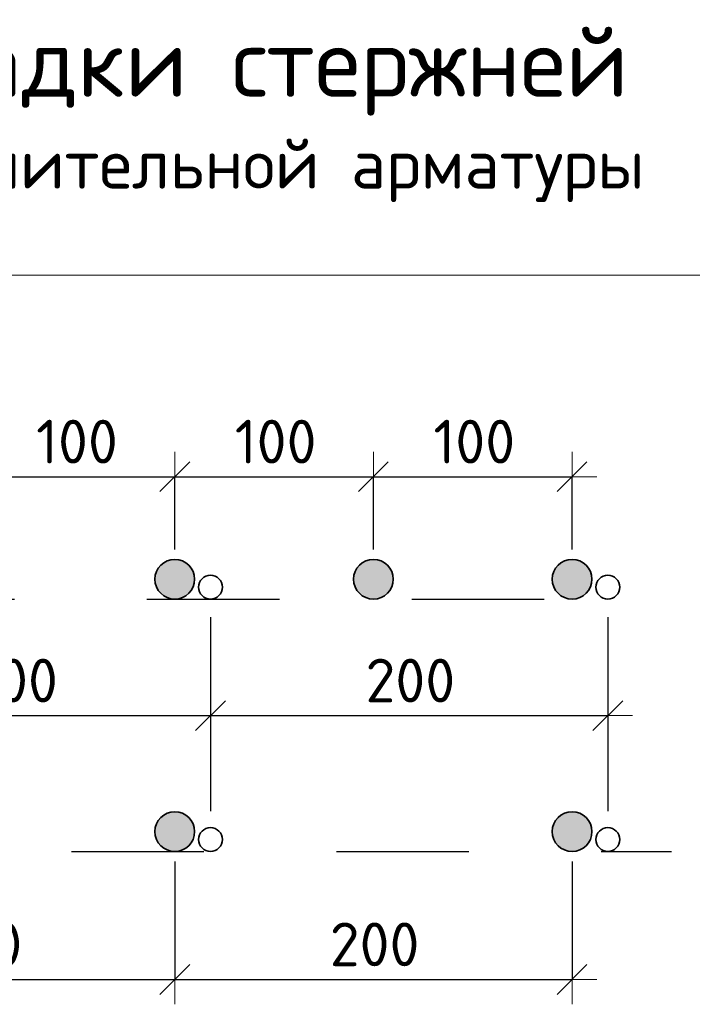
# Model space of a CAD drawing. Header units: metres. Extents: x -38 to 97, y -15 to 21.
# Tile 125 of 132: x 76.625 to 77.133, y 7.921 to 8.665. Entities that reach past the tile are written whole.
import ezdxf

# ---------------------------------------------------------------- set-up
doc = ezdxf.new("R2010")
doc.units = ezdxf.units.M
doc.header["$PDMODE"] = 65
doc.linetypes.add('______2', pattern=[0.0405, 0.03, -0.0105])
doc.layers.add('XR$3$_3898', color=7, linetype='Continuous')
doc.layers.add('XR$5$_3898', color=7, linetype='Continuous')
doc.layers.add('XR$3$Размерная линия_ общее', color=7, linetype='Continuous', lineweight=13)
doc.layers.add('XR$5$Размерная линия_ общее', color=7, linetype='Continuous', lineweight=13)
doc.styles.add('ISOCPEUR', font='txt')
doc.dimstyles.new('DIMSTYLE_8', dxfattribs={"dimtxt": 0.033, "dimasz": 0.0375, "dimexe": 0, "dimexo": 0, "dimgap": 0.0165, "dimtad": 2, "dimdec": 0, "dimlfac": 1000, "dimrnd": 1, "dimzin": 12, "dimdsep": 46, "dimtxsty": 'ISOCPEUR', "dimblk1": 'ALL_ML_STRICH', "dimblk2": 'ALL_ML_STRICH', "dimsah": 1, "dimcen": 0, "dimclrd": 7, "dimclre": 256, "dimclrt": 7, "dimadec": 0, "dimazin": 0, "dimtfac": 1, "dimtdec": 0, "dimtix": 1, "dimtmove": 2, "dimatfit": 3, "dimfxl": 0, "dimtzin": 0, "dimlwd": 0, "dimlwe": -3, "dimarcsym": 0})

# ---------------------------------------------------------------- blocks, each defined once
blk = doc.blocks.new('ALL_ML_STRICH')
at = {"color": 0, "linetype": 'ByBlock', "lineweight": -2}
for p, q in [((0, -0.5), (0, 0.5)), ((-0.3, -0.3), (0.3, 0.3)), ((-1, 0), (0.5, 0))]:
    blk.add_line(p, q, dxfattribs=at)
blk = doc.blocks.new('*D59')
at = {"layer": 'DEFPOINTS', "color": 7, "linetype": 'Continuous', "lineweight": 13, "transparency": 33554687}
for p in [(76.59196, 8.31961), (76.59196, 8.24218), (76.74196, 8.24218)]:
    blk.add_point(p, dxfattribs=at)
at = {"layer": 'XR$3$Размерная линия_ общее', "color": 253, "linetype": 'Continuous', "lineweight": -2, "true_color": 0xa0a0a0, "transparency": 33554687}
for p, q in [((76.59196, 8.26468), (76.59196, 8.31961)), ((76.74196, 8.26468), (76.74196, 8.31961))]:
    blk.add_line(p, q, dxfattribs=at)
at = {"layer": 'XR$3$Размерная линия_ общее', "color": 7, "linetype": 'Continuous', "lineweight": -2, "transparency": 33554687}
blk.add_line((76.59196, 8.31961), (76.74196, 8.31961), dxfattribs=at)
at = {"layer": 'XR$3$Размерная линия_ общее', "color": 7, "linetype": 'Continuous', "lineweight": 13, "transparency": 33554687, "xscale": 0.0375, "yscale": 0.0375, "zscale": 0.0375, "rotation": 180}
blk.add_blockref('ALL_ML_STRICH', (76.59196, 8.31961), dxfattribs=at)
at = {"layer": 'XR$3$Размерная линия_ общее', "color": 7, "linetype": 'Continuous', "lineweight": 13, "transparency": 33554687, "xscale": 0.0375, "yscale": 0.0375, "zscale": 0.0375}
blk.add_blockref('ALL_ML_STRICH', (76.74196, 8.31961), dxfattribs=at)
at = {"layer": 'XR$3$Размерная линия_ общее', "color": 7, "linetype": 'Continuous', "lineweight": 13, "transparency": 33554687, "insert": (76.63726, 8.36261), "char_height": 0.033, "width": 0.00165, "attachment_point": 1, "line_spacing_factor": 0.60241, "style": 'ISOCPEUR'}
blk.add_mtext('100', dxfattribs=at)
blk = doc.blocks.new('*D60')
at = {"layer": 'DEFPOINTS', "color": 7, "linetype": 'Continuous', "lineweight": 13, "transparency": 33554687}
for p in [(76.74196, 8.31961), (76.74196, 8.24218), (76.89196, 8.24218)]:
    blk.add_point(p, dxfattribs=at)
at = {"layer": 'XR$3$Размерная линия_ общее', "color": 253, "linetype": 'Continuous', "lineweight": -2, "true_color": 0xa0a0a0, "transparency": 33554687}
for p, q in [((76.74196, 8.26468), (76.74196, 8.31961)), ((76.89196, 8.26468), (76.89196, 8.31961))]:
    blk.add_line(p, q, dxfattribs=at)
at = {"layer": 'XR$3$Размерная линия_ общее', "color": 7, "linetype": 'Continuous', "lineweight": -2, "transparency": 33554687}
blk.add_line((76.74196, 8.31961), (76.89196, 8.31961), dxfattribs=at)
at = {"layer": 'XR$3$Размерная линия_ общее', "color": 7, "linetype": 'Continuous', "lineweight": 13, "transparency": 33554687, "xscale": 0.0375, "yscale": 0.0375, "zscale": 0.0375, "rotation": 180}
blk.add_blockref('ALL_ML_STRICH', (76.74196, 8.31961), dxfattribs=at)
at = {"layer": 'XR$3$Размерная линия_ общее', "color": 7, "linetype": 'Continuous', "lineweight": 13, "transparency": 33554687, "xscale": 0.0375, "yscale": 0.0375, "zscale": 0.0375}
blk.add_blockref('ALL_ML_STRICH', (76.89196, 8.31961), dxfattribs=at)
at = {"layer": 'XR$3$Размерная линия_ общее', "color": 7, "linetype": 'Continuous', "lineweight": 13, "transparency": 33554687, "insert": (76.78726, 8.36261), "char_height": 0.033, "width": 0.00165, "attachment_point": 1, "line_spacing_factor": 0.60241, "style": 'ISOCPEUR'}
blk.add_mtext('100', dxfattribs=at)
blk = doc.blocks.new('*D61')
at = {"layer": 'DEFPOINTS', "color": 7, "linetype": 'Continuous', "lineweight": 13, "transparency": 33554687}
for p in [(76.89196, 8.31961), (76.89196, 8.24218), (77.04196, 8.24218)]:
    blk.add_point(p, dxfattribs=at)
at = {"layer": 'XR$3$Размерная линия_ общее', "color": 253, "linetype": 'Continuous', "lineweight": -2, "true_color": 0xa0a0a0, "transparency": 33554687}
for p, q in [((76.89196, 8.26468), (76.89196, 8.31961)), ((77.04196, 8.26468), (77.04196, 8.31961))]:
    blk.add_line(p, q, dxfattribs=at)
at = {"layer": 'XR$3$Размерная линия_ общее', "color": 7, "linetype": 'Continuous', "lineweight": -2, "transparency": 33554687}
blk.add_line((76.89196, 8.31961), (77.04196, 8.31961), dxfattribs=at)
at = {"layer": 'XR$3$Размерная линия_ общее', "color": 7, "linetype": 'Continuous', "lineweight": 13, "transparency": 33554687, "xscale": 0.0375, "yscale": 0.0375, "zscale": 0.0375, "rotation": 180}
blk.add_blockref('ALL_ML_STRICH', (76.89196, 8.31961), dxfattribs=at)
at = {"layer": 'XR$3$Размерная линия_ общее', "color": 7, "linetype": 'Continuous', "lineweight": 13, "transparency": 33554687, "xscale": 0.0375, "yscale": 0.0375, "zscale": 0.0375}
blk.add_blockref('ALL_ML_STRICH', (77.04196, 8.31961), dxfattribs=at)
at = {"layer": 'XR$3$Размерная линия_ общее', "color": 7, "linetype": 'Continuous', "lineweight": 13, "transparency": 33554687, "insert": (76.93726, 8.36261), "char_height": 0.033, "width": 0.00165, "attachment_point": 1, "line_spacing_factor": 0.60241, "style": 'ISOCPEUR'}
blk.add_mtext('100', dxfattribs=at)
blk = doc.blocks.new('*D63')
at = {"layer": 'DEFPOINTS', "color": 7, "linetype": 'Continuous', "lineweight": 13, "transparency": 33554687}
for p in [(76.46896, 8.23618), (76.76896, 8.23618), (76.46896, 8.13924)]:
    blk.add_point(p, dxfattribs=at)
at = {"layer": 'XR$3$Размерная линия_ общее', "color": 253, "linetype": 'Continuous', "lineweight": -2, "true_color": 0xa0a0a0, "transparency": 33554687}
for p, q in [((76.46896, 8.21368), (76.46896, 8.13924)), ((76.76896, 8.21368), (76.76896, 8.13924))]:
    blk.add_line(p, q, dxfattribs=at)
at = {"layer": 'XR$3$Размерная линия_ общее', "color": 7, "linetype": 'Continuous', "lineweight": -2, "transparency": 33554687}
blk.add_line((76.46896, 8.13924), (76.76896, 8.13924), dxfattribs=at)
at = {"layer": 'XR$3$Размерная линия_ общее', "color": 7, "linetype": 'Continuous', "lineweight": 13, "transparency": 33554687, "xscale": 0.0375, "yscale": 0.0375, "zscale": 0.0375, "rotation": 180}
blk.add_blockref('ALL_ML_STRICH', (76.46896, 8.13924), dxfattribs=at)
at = {"layer": 'XR$3$Размерная линия_ общее', "color": 7, "linetype": 'Continuous', "lineweight": 13, "transparency": 33554687, "xscale": 0.0375, "yscale": 0.0375, "zscale": 0.0375}
blk.add_blockref('ALL_ML_STRICH', (76.76896, 8.13924), dxfattribs=at)
at = {"layer": 'XR$3$Размерная линия_ общее', "color": 7, "linetype": 'Continuous', "lineweight": 13, "transparency": 33554687, "insert": (76.58596, 8.18224), "char_height": 0.033, "width": 0.00165, "attachment_point": 1, "line_spacing_factor": 0.60241, "style": 'ISOCPEUR'}
blk.add_mtext('200', dxfattribs=at)
blk = doc.blocks.new('*D64')
at = {"layer": 'DEFPOINTS', "color": 7, "linetype": 'Continuous', "lineweight": 13, "transparency": 33554687}
for p in [(76.76896, 8.23618), (77.06896, 8.23618), (76.76896, 8.13924)]:
    blk.add_point(p, dxfattribs=at)
at = {"layer": 'XR$3$Размерная линия_ общее', "color": 253, "linetype": 'Continuous', "lineweight": -2, "true_color": 0xa0a0a0, "transparency": 33554687}
for p, q in [((76.76896, 8.21368), (76.76896, 8.13924)), ((77.06896, 8.21368), (77.06896, 8.13924))]:
    blk.add_line(p, q, dxfattribs=at)
at = {"layer": 'XR$3$Размерная линия_ общее', "color": 7, "linetype": 'Continuous', "lineweight": -2, "transparency": 33554687}
blk.add_line((76.76896, 8.13924), (77.06896, 8.13924), dxfattribs=at)
at = {"layer": 'XR$3$Размерная линия_ общее', "color": 7, "linetype": 'Continuous', "lineweight": 13, "transparency": 33554687, "xscale": 0.0375, "yscale": 0.0375, "zscale": 0.0375, "rotation": 180}
blk.add_blockref('ALL_ML_STRICH', (76.76896, 8.13924), dxfattribs=at)
at = {"layer": 'XR$3$Размерная линия_ общее', "color": 7, "linetype": 'Continuous', "lineweight": 13, "transparency": 33554687, "xscale": 0.0375, "yscale": 0.0375, "zscale": 0.0375}
blk.add_blockref('ALL_ML_STRICH', (77.06896, 8.13924), dxfattribs=at)
at = {"layer": 'XR$3$Размерная линия_ общее', "color": 7, "linetype": 'Continuous', "lineweight": 13, "transparency": 33554687, "insert": (76.88596, 8.18224), "char_height": 0.033, "width": 0.00165, "attachment_point": 1, "line_spacing_factor": 0.60241, "style": 'ISOCPEUR'}
blk.add_mtext('200', dxfattribs=at)
blk = doc.blocks.new('*D66')
at = {"layer": 'DEFPOINTS', "color": 7, "linetype": 'Continuous', "lineweight": 13, "transparency": 33554687}
for p in [(76.44196, 8.05168), (76.74196, 8.05168), (76.44196, 7.94007)]:
    blk.add_point(p, dxfattribs=at)
at = {"layer": 'XR$3$Размерная линия_ общее', "color": 253, "linetype": 'Continuous', "lineweight": -2, "true_color": 0xa0a0a0, "transparency": 33554687}
for p, q in [((76.44196, 8.02918), (76.44196, 7.94007)), ((76.74196, 8.02918), (76.74196, 7.94007))]:
    blk.add_line(p, q, dxfattribs=at)
at = {"layer": 'XR$3$Размерная линия_ общее', "color": 7, "linetype": 'Continuous', "lineweight": -2, "transparency": 33554687}
blk.add_line((76.44196, 7.94007), (76.74196, 7.94007), dxfattribs=at)
at = {"layer": 'XR$3$Размерная линия_ общее', "color": 7, "linetype": 'Continuous', "lineweight": 13, "transparency": 33554687, "xscale": 0.0375, "yscale": 0.0375, "zscale": 0.0375, "rotation": 180}
blk.add_blockref('ALL_ML_STRICH', (76.44196, 7.94007), dxfattribs=at)
at = {"layer": 'XR$3$Размерная линия_ общее', "color": 7, "linetype": 'Continuous', "lineweight": 13, "transparency": 33554687, "xscale": 0.0375, "yscale": 0.0375, "zscale": 0.0375}
blk.add_blockref('ALL_ML_STRICH', (76.74196, 7.94007), dxfattribs=at)
at = {"layer": 'XR$3$Размерная линия_ общее', "color": 7, "linetype": 'Continuous', "lineweight": 13, "transparency": 33554687, "insert": (76.55896, 7.98307), "char_height": 0.033, "width": 0.00165, "attachment_point": 1, "line_spacing_factor": 0.60241, "style": 'ISOCPEUR'}
blk.add_mtext('200', dxfattribs=at)
blk = doc.blocks.new('*D67')
at = {"layer": 'DEFPOINTS', "color": 7, "linetype": 'Continuous', "lineweight": 13, "transparency": 33554687}
for p in [(76.74196, 8.05168), (77.04196, 8.05168), (76.74196, 7.94007)]:
    blk.add_point(p, dxfattribs=at)
at = {"layer": 'XR$3$Размерная линия_ общее', "color": 253, "linetype": 'Continuous', "lineweight": -2, "true_color": 0xa0a0a0, "transparency": 33554687}
for p, q in [((76.74196, 8.02918), (76.74196, 7.94007)), ((77.04196, 8.02918), (77.04196, 7.94007))]:
    blk.add_line(p, q, dxfattribs=at)
at = {"layer": 'XR$3$Размерная линия_ общее', "color": 7, "linetype": 'Continuous', "lineweight": -2, "transparency": 33554687}
blk.add_line((76.74196, 7.94007), (77.04196, 7.94007), dxfattribs=at)
at = {"layer": 'XR$3$Размерная линия_ общее', "color": 7, "linetype": 'Continuous', "lineweight": 13, "transparency": 33554687, "xscale": 0.0375, "yscale": 0.0375, "zscale": 0.0375, "rotation": 180}
blk.add_blockref('ALL_ML_STRICH', (76.74196, 7.94007), dxfattribs=at)
at = {"layer": 'XR$3$Размерная линия_ общее', "color": 7, "linetype": 'Continuous', "lineweight": 13, "transparency": 33554687, "xscale": 0.0375, "yscale": 0.0375, "zscale": 0.0375}
blk.add_blockref('ALL_ML_STRICH', (77.04196, 7.94007), dxfattribs=at)
at = {"layer": 'XR$3$Размерная линия_ общее', "color": 7, "linetype": 'Continuous', "lineweight": 13, "transparency": 33554687, "insert": (76.85896, 7.98307), "char_height": 0.033, "width": 0.00165, "attachment_point": 1, "line_spacing_factor": 0.60241, "style": 'ISOCPEUR'}
blk.add_mtext('200', dxfattribs=at)
blk = doc.blocks.new('*D709')
at = {"layer": 'DEFPOINTS', "color": 7, "linetype": 'Continuous', "lineweight": 13, "transparency": 33554687}
for p in [(76.59196, 8.31961), (76.59196, 8.24218), (76.74196, 8.24218)]:
    blk.add_point(p, dxfattribs=at)
at = {"layer": 'XR$5$Размерная линия_ общее', "color": 253, "linetype": 'Continuous', "lineweight": -2, "true_color": 0xa0a0a0, "transparency": 33554687}
for p, q in [((76.59196, 8.26468), (76.59196, 8.31961)), ((76.74196, 8.26468), (76.74196, 8.31961))]:
    blk.add_line(p, q, dxfattribs=at)
at = {"layer": 'XR$5$Размерная линия_ общее', "color": 7, "linetype": 'Continuous', "lineweight": -2, "transparency": 33554687}
blk.add_line((76.59196, 8.31961), (76.74196, 8.31961), dxfattribs=at)
at = {"layer": 'XR$5$Размерная линия_ общее', "color": 7, "linetype": 'Continuous', "lineweight": 13, "transparency": 33554687, "xscale": 0.0375, "yscale": 0.0375, "zscale": 0.0375, "rotation": 180}
blk.add_blockref('ALL_ML_STRICH', (76.59196, 8.31961), dxfattribs=at)
at = {"layer": 'XR$5$Размерная линия_ общее', "color": 7, "linetype": 'Continuous', "lineweight": 13, "transparency": 33554687, "xscale": 0.0375, "yscale": 0.0375, "zscale": 0.0375}
blk.add_blockref('ALL_ML_STRICH', (76.74196, 8.31961), dxfattribs=at)
at = {"layer": 'XR$5$Размерная линия_ общее', "color": 7, "linetype": 'Continuous', "lineweight": 13, "transparency": 33554687, "insert": (76.63726, 8.36261), "char_height": 0.033, "width": 0.00165, "attachment_point": 1, "line_spacing_factor": 0.60241, "style": 'ISOCPEUR'}
blk.add_mtext('100', dxfattribs=at)
blk = doc.blocks.new('*D710')
at = {"layer": 'DEFPOINTS', "color": 7, "linetype": 'Continuous', "lineweight": 13, "transparency": 33554687}
for p in [(76.74196, 8.31961), (76.74196, 8.24218), (76.89196, 8.24218)]:
    blk.add_point(p, dxfattribs=at)
at = {"layer": 'XR$5$Размерная линия_ общее', "color": 253, "linetype": 'Continuous', "lineweight": -2, "true_color": 0xa0a0a0, "transparency": 33554687}
for p, q in [((76.74196, 8.26468), (76.74196, 8.31961)), ((76.89196, 8.26468), (76.89196, 8.31961))]:
    blk.add_line(p, q, dxfattribs=at)
at = {"layer": 'XR$5$Размерная линия_ общее', "color": 7, "linetype": 'Continuous', "lineweight": -2, "transparency": 33554687}
blk.add_line((76.74196, 8.31961), (76.89196, 8.31961), dxfattribs=at)
at = {"layer": 'XR$5$Размерная линия_ общее', "color": 7, "linetype": 'Continuous', "lineweight": 13, "transparency": 33554687, "xscale": 0.0375, "yscale": 0.0375, "zscale": 0.0375, "rotation": 180}
blk.add_blockref('ALL_ML_STRICH', (76.74196, 8.31961), dxfattribs=at)
at = {"layer": 'XR$5$Размерная линия_ общее', "color": 7, "linetype": 'Continuous', "lineweight": 13, "transparency": 33554687, "xscale": 0.0375, "yscale": 0.0375, "zscale": 0.0375}
blk.add_blockref('ALL_ML_STRICH', (76.89196, 8.31961), dxfattribs=at)
at = {"layer": 'XR$5$Размерная линия_ общее', "color": 7, "linetype": 'Continuous', "lineweight": 13, "transparency": 33554687, "insert": (76.78726, 8.36261), "char_height": 0.033, "width": 0.00165, "attachment_point": 1, "line_spacing_factor": 0.60241, "style": 'ISOCPEUR'}
blk.add_mtext('100', dxfattribs=at)
blk = doc.blocks.new('*D711')
at = {"layer": 'DEFPOINTS', "color": 7, "linetype": 'Continuous', "lineweight": 13, "transparency": 33554687}
for p in [(76.89196, 8.31961), (76.89196, 8.24218), (77.04196, 8.24218)]:
    blk.add_point(p, dxfattribs=at)
at = {"layer": 'XR$5$Размерная линия_ общее', "color": 253, "linetype": 'Continuous', "lineweight": -2, "true_color": 0xa0a0a0, "transparency": 33554687}
for p, q in [((76.89196, 8.26468), (76.89196, 8.31961)), ((77.04196, 8.26468), (77.04196, 8.31961))]:
    blk.add_line(p, q, dxfattribs=at)
at = {"layer": 'XR$5$Размерная линия_ общее', "color": 7, "linetype": 'Continuous', "lineweight": -2, "transparency": 33554687}
blk.add_line((76.89196, 8.31961), (77.04196, 8.31961), dxfattribs=at)
at = {"layer": 'XR$5$Размерная линия_ общее', "color": 7, "linetype": 'Continuous', "lineweight": 13, "transparency": 33554687, "xscale": 0.0375, "yscale": 0.0375, "zscale": 0.0375, "rotation": 180}
blk.add_blockref('ALL_ML_STRICH', (76.89196, 8.31961), dxfattribs=at)
at = {"layer": 'XR$5$Размерная линия_ общее', "color": 7, "linetype": 'Continuous', "lineweight": 13, "transparency": 33554687, "xscale": 0.0375, "yscale": 0.0375, "zscale": 0.0375}
blk.add_blockref('ALL_ML_STRICH', (77.04196, 8.31961), dxfattribs=at)
at = {"layer": 'XR$5$Размерная линия_ общее', "color": 7, "linetype": 'Continuous', "lineweight": 13, "transparency": 33554687, "insert": (76.93726, 8.36261), "char_height": 0.033, "width": 0.00165, "attachment_point": 1, "line_spacing_factor": 0.60241, "style": 'ISOCPEUR'}
blk.add_mtext('100', dxfattribs=at)
blk = doc.blocks.new('*D713')
at = {"layer": 'DEFPOINTS', "color": 7, "linetype": 'Continuous', "lineweight": 13, "transparency": 33554687}
for p in [(76.46896, 8.23618), (76.76896, 8.23618), (76.46896, 8.13924)]:
    blk.add_point(p, dxfattribs=at)
at = {"layer": 'XR$5$Размерная линия_ общее', "color": 253, "linetype": 'Continuous', "lineweight": -2, "true_color": 0xa0a0a0, "transparency": 33554687}
for p, q in [((76.46896, 8.21368), (76.46896, 8.13924)), ((76.76896, 8.21368), (76.76896, 8.13924))]:
    blk.add_line(p, q, dxfattribs=at)
at = {"layer": 'XR$5$Размерная линия_ общее', "color": 7, "linetype": 'Continuous', "lineweight": -2, "transparency": 33554687}
blk.add_line((76.46896, 8.13924), (76.76896, 8.13924), dxfattribs=at)
at = {"layer": 'XR$5$Размерная линия_ общее', "color": 7, "linetype": 'Continuous', "lineweight": 13, "transparency": 33554687, "xscale": 0.0375, "yscale": 0.0375, "zscale": 0.0375, "rotation": 180}
blk.add_blockref('ALL_ML_STRICH', (76.46896, 8.13924), dxfattribs=at)
at = {"layer": 'XR$5$Размерная линия_ общее', "color": 7, "linetype": 'Continuous', "lineweight": 13, "transparency": 33554687, "xscale": 0.0375, "yscale": 0.0375, "zscale": 0.0375}
blk.add_blockref('ALL_ML_STRICH', (76.76896, 8.13924), dxfattribs=at)
at = {"layer": 'XR$5$Размерная линия_ общее', "color": 7, "linetype": 'Continuous', "lineweight": 13, "transparency": 33554687, "insert": (76.58596, 8.18224), "char_height": 0.033, "width": 0.00165, "attachment_point": 1, "line_spacing_factor": 0.60241, "style": 'ISOCPEUR'}
blk.add_mtext('200', dxfattribs=at)
blk = doc.blocks.new('*D714')
at = {"layer": 'DEFPOINTS', "color": 7, "linetype": 'Continuous', "lineweight": 13, "transparency": 33554687}
for p in [(76.76896, 8.23618), (77.06896, 8.23618), (76.76896, 8.13924)]:
    blk.add_point(p, dxfattribs=at)
at = {"layer": 'XR$5$Размерная линия_ общее', "color": 253, "linetype": 'Continuous', "lineweight": -2, "true_color": 0xa0a0a0, "transparency": 33554687}
for p, q in [((76.76896, 8.21368), (76.76896, 8.13924)), ((77.06896, 8.21368), (77.06896, 8.13924))]:
    blk.add_line(p, q, dxfattribs=at)
at = {"layer": 'XR$5$Размерная линия_ общее', "color": 7, "linetype": 'Continuous', "lineweight": -2, "transparency": 33554687}
blk.add_line((76.76896, 8.13924), (77.06896, 8.13924), dxfattribs=at)
at = {"layer": 'XR$5$Размерная линия_ общее', "color": 7, "linetype": 'Continuous', "lineweight": 13, "transparency": 33554687, "xscale": 0.0375, "yscale": 0.0375, "zscale": 0.0375, "rotation": 180}
blk.add_blockref('ALL_ML_STRICH', (76.76896, 8.13924), dxfattribs=at)
at = {"layer": 'XR$5$Размерная линия_ общее', "color": 7, "linetype": 'Continuous', "lineweight": 13, "transparency": 33554687, "xscale": 0.0375, "yscale": 0.0375, "zscale": 0.0375}
blk.add_blockref('ALL_ML_STRICH', (77.06896, 8.13924), dxfattribs=at)
at = {"layer": 'XR$5$Размерная линия_ общее', "color": 7, "linetype": 'Continuous', "lineweight": 13, "transparency": 33554687, "insert": (76.88596, 8.18224), "char_height": 0.033, "width": 0.00165, "attachment_point": 1, "line_spacing_factor": 0.60241, "style": 'ISOCPEUR'}
blk.add_mtext('200', dxfattribs=at)
blk = doc.blocks.new('*D716')
at = {"layer": 'DEFPOINTS', "color": 7, "linetype": 'Continuous', "lineweight": 13, "transparency": 33554687}
for p in [(76.44196, 8.05168), (76.74196, 8.05168), (76.44196, 7.94007)]:
    blk.add_point(p, dxfattribs=at)
at = {"layer": 'XR$5$Размерная линия_ общее', "color": 253, "linetype": 'Continuous', "lineweight": -2, "true_color": 0xa0a0a0, "transparency": 33554687}
for p, q in [((76.44196, 8.02918), (76.44196, 7.94007)), ((76.74196, 8.02918), (76.74196, 7.94007))]:
    blk.add_line(p, q, dxfattribs=at)
at = {"layer": 'XR$5$Размерная линия_ общее', "color": 7, "linetype": 'Continuous', "lineweight": -2, "transparency": 33554687}
blk.add_line((76.44196, 7.94007), (76.74196, 7.94007), dxfattribs=at)
at = {"layer": 'XR$5$Размерная линия_ общее', "color": 7, "linetype": 'Continuous', "lineweight": 13, "transparency": 33554687, "xscale": 0.0375, "yscale": 0.0375, "zscale": 0.0375, "rotation": 180}
blk.add_blockref('ALL_ML_STRICH', (76.44196, 7.94007), dxfattribs=at)
at = {"layer": 'XR$5$Размерная линия_ общее', "color": 7, "linetype": 'Continuous', "lineweight": 13, "transparency": 33554687, "xscale": 0.0375, "yscale": 0.0375, "zscale": 0.0375}
blk.add_blockref('ALL_ML_STRICH', (76.74196, 7.94007), dxfattribs=at)
at = {"layer": 'XR$5$Размерная линия_ общее', "color": 7, "linetype": 'Continuous', "lineweight": 13, "transparency": 33554687, "insert": (76.55896, 7.98307), "char_height": 0.033, "width": 0.00165, "attachment_point": 1, "line_spacing_factor": 0.60241, "style": 'ISOCPEUR'}
blk.add_mtext('200', dxfattribs=at)
blk = doc.blocks.new('*D717')
at = {"layer": 'DEFPOINTS', "color": 7, "linetype": 'Continuous', "lineweight": 13, "transparency": 33554687}
for p in [(76.74196, 8.05168), (77.04196, 8.05168), (76.74196, 7.94007)]:
    blk.add_point(p, dxfattribs=at)
at = {"layer": 'XR$5$Размерная линия_ общее', "color": 253, "linetype": 'Continuous', "lineweight": -2, "true_color": 0xa0a0a0, "transparency": 33554687}
for p, q in [((76.74196, 8.02918), (76.74196, 7.94007)), ((77.04196, 8.02918), (77.04196, 7.94007))]:
    blk.add_line(p, q, dxfattribs=at)
at = {"layer": 'XR$5$Размерная линия_ общее', "color": 7, "linetype": 'Continuous', "lineweight": -2, "transparency": 33554687}
blk.add_line((76.74196, 7.94007), (77.04196, 7.94007), dxfattribs=at)
at = {"layer": 'XR$5$Размерная линия_ общее', "color": 7, "linetype": 'Continuous', "lineweight": 13, "transparency": 33554687, "xscale": 0.0375, "yscale": 0.0375, "zscale": 0.0375, "rotation": 180}
blk.add_blockref('ALL_ML_STRICH', (76.74196, 7.94007), dxfattribs=at)
at = {"layer": 'XR$5$Размерная линия_ общее', "color": 7, "linetype": 'Continuous', "lineweight": 13, "transparency": 33554687, "xscale": 0.0375, "yscale": 0.0375, "zscale": 0.0375}
blk.add_blockref('ALL_ML_STRICH', (77.04196, 7.94007), dxfattribs=at)
at = {"layer": 'XR$5$Размерная линия_ общее', "color": 7, "linetype": 'Continuous', "lineweight": 13, "transparency": 33554687, "insert": (76.85896, 7.98307), "char_height": 0.033, "width": 0.00165, "attachment_point": 1, "line_spacing_factor": 0.60241, "style": 'ISOCPEUR'}
blk.add_mtext('200', dxfattribs=at)

msp = doc.modelspace()

# ---------------------------------------------------------------- hatches: boundary and pattern name
at = {"linetype": 'Continuous', "lineweight": 25, "true_color": 0xa2a2a2, "transparency": 33554687}
for points in [[(76.75386, 8.25131), (76.75257, 8.25278), (76.7511, 8.25408), (76.74946, 8.25517), (76.7477, 8.25603), (76.74585, 8.25667), (76.74392, 8.25705), (76.74196, 8.25718), (76.74001, 8.25705), (76.73808, 8.25667), (76.73622, 8.25603), (76.73446, 8.25517), (76.73283, 8.25408), (76.73136, 8.25278), (76.73006, 8.25131), (76.72897, 8.24968), (76.72811, 8.24792), (76.72748, 8.24606), (76.72709, 8.24413), (76.72696, 8.24218), (76.72709, 8.24022), (76.72748, 8.23829), (76.72811, 8.23644), (76.72897, 8.23468), (76.73006, 8.23305), (76.73136, 8.23157), (76.73283, 8.23028), (76.73446, 8.22919), (76.73622, 8.22832), (76.73808, 8.22769), (76.74001, 8.2273), (76.74196, 8.22718), (76.74392, 8.2273), (76.74585, 8.22769), (76.7477, 8.22832), (76.74946, 8.22919), (76.7511, 8.23028), (76.75257, 8.23157), (76.75386, 8.23305), (76.75495, 8.23468), (76.75582, 8.23644), (76.75645, 8.23829), (76.75684, 8.24022), (76.75696, 8.24218), (76.75684, 8.24413), (76.75645, 8.24606), (76.75582, 8.24792), (76.75495, 8.24968)], [(76.75386, 8.25131), (76.75257, 8.25278), (76.7511, 8.25408), (76.74946, 8.25517), (76.7477, 8.25603), (76.74585, 8.25667), (76.74392, 8.25705), (76.74196, 8.25718), (76.74001, 8.25705), (76.73808, 8.25667), (76.73622, 8.25603), (76.73446, 8.25517), (76.73283, 8.25408), (76.73136, 8.25278), (76.73006, 8.25131), (76.72897, 8.24968), (76.72811, 8.24792), (76.72748, 8.24606), (76.72709, 8.24413), (76.72696, 8.24218), (76.72709, 8.24022), (76.72748, 8.23829), (76.72811, 8.23644), (76.72897, 8.23468), (76.73006, 8.23305), (76.73136, 8.23157), (76.73283, 8.23028), (76.73446, 8.22919), (76.73622, 8.22832), (76.73808, 8.22769), (76.74001, 8.2273), (76.74196, 8.22718), (76.74392, 8.2273), (76.74585, 8.22769), (76.7477, 8.22832), (76.74946, 8.22919), (76.7511, 8.23028), (76.75257, 8.23157), (76.75386, 8.23305), (76.75495, 8.23468), (76.75582, 8.23644), (76.75645, 8.23829), (76.75684, 8.24022), (76.75696, 8.24218), (76.75684, 8.24413), (76.75645, 8.24606), (76.75582, 8.24792), (76.75495, 8.24968)], [(76.90386, 8.25131), (76.90257, 8.25278), (76.9011, 8.25408), (76.89946, 8.25517), (76.8977, 8.25603), (76.89585, 8.25667), (76.89392, 8.25705), (76.89196, 8.25718), (76.89001, 8.25705), (76.88808, 8.25667), (76.88622, 8.25603), (76.88446, 8.25517), (76.88283, 8.25408), (76.88136, 8.25278), (76.88006, 8.25131), (76.87897, 8.24968), (76.87811, 8.24792), (76.87748, 8.24606), (76.87709, 8.24413), (76.87696, 8.24218), (76.87709, 8.24022), (76.87748, 8.23829), (76.87811, 8.23644), (76.87897, 8.23468), (76.88006, 8.23305), (76.88136, 8.23157), (76.88283, 8.23028), (76.88446, 8.22919), (76.88622, 8.22832), (76.88808, 8.22769), (76.89001, 8.2273), (76.89196, 8.22718), (76.89392, 8.2273), (76.89585, 8.22769), (76.8977, 8.22832), (76.89946, 8.22919), (76.9011, 8.23028), (76.90257, 8.23157), (76.90386, 8.23305), (76.90495, 8.23468), (76.90582, 8.23644), (76.90645, 8.23829), (76.90684, 8.24022), (76.90696, 8.24218), (76.90684, 8.24413), (76.90645, 8.24606), (76.90582, 8.24792), (76.90495, 8.24968)], [(76.90386, 8.25131), (76.90257, 8.25278), (76.9011, 8.25408), (76.89946, 8.25517), (76.8977, 8.25603), (76.89585, 8.25667), (76.89392, 8.25705), (76.89196, 8.25718), (76.89001, 8.25705), (76.88808, 8.25667), (76.88622, 8.25603), (76.88446, 8.25517), (76.88283, 8.25408), (76.88136, 8.25278), (76.88006, 8.25131), (76.87897, 8.24968), (76.87811, 8.24792), (76.87748, 8.24606), (76.87709, 8.24413), (76.87696, 8.24218), (76.87709, 8.24022), (76.87748, 8.23829), (76.87811, 8.23644), (76.87897, 8.23468), (76.88006, 8.23305), (76.88136, 8.23157), (76.88283, 8.23028), (76.88446, 8.22919), (76.88622, 8.22832), (76.88808, 8.22769), (76.89001, 8.2273), (76.89196, 8.22718), (76.89392, 8.2273), (76.89585, 8.22769), (76.8977, 8.22832), (76.89946, 8.22919), (76.9011, 8.23028), (76.90257, 8.23157), (76.90386, 8.23305), (76.90495, 8.23468), (76.90582, 8.23644), (76.90645, 8.23829), (76.90684, 8.24022), (76.90696, 8.24218), (76.90684, 8.24413), (76.90645, 8.24606), (76.90582, 8.24792), (76.90495, 8.24968)], [(77.05386, 8.25131), (77.05257, 8.25278), (77.0511, 8.25408), (77.04946, 8.25517), (77.0477, 8.25603), (77.04585, 8.25667), (77.04392, 8.25705), (77.04196, 8.25718), (77.04001, 8.25705), (77.03808, 8.25667), (77.03622, 8.25603), (77.03446, 8.25517), (77.03283, 8.25408), (77.03136, 8.25278), (77.03006, 8.25131), (77.02897, 8.24968), (77.02811, 8.24792), (77.02748, 8.24606), (77.02709, 8.24413), (77.02696, 8.24218), (77.02709, 8.24022), (77.02748, 8.23829), (77.02811, 8.23644), (77.02897, 8.23468), (77.03006, 8.23305), (77.03136, 8.23157), (77.03283, 8.23028), (77.03446, 8.22919), (77.03622, 8.22832), (77.03808, 8.22769), (77.04001, 8.2273), (77.04196, 8.22718), (77.04392, 8.2273), (77.04585, 8.22769), (77.0477, 8.22832), (77.04946, 8.22919), (77.0511, 8.23028), (77.05257, 8.23157), (77.05386, 8.23305), (77.05495, 8.23468), (77.05582, 8.23644), (77.05645, 8.23829), (77.05684, 8.24022), (77.05696, 8.24218), (77.05684, 8.24413), (77.05645, 8.24606), (77.05582, 8.24792), (77.05495, 8.24968)], [(77.05386, 8.25131), (77.05257, 8.25278), (77.0511, 8.25408), (77.04946, 8.25517), (77.0477, 8.25603), (77.04585, 8.25667), (77.04392, 8.25705), (77.04196, 8.25718), (77.04001, 8.25705), (77.03808, 8.25667), (77.03622, 8.25603), (77.03446, 8.25517), (77.03283, 8.25408), (77.03136, 8.25278), (77.03006, 8.25131), (77.02897, 8.24968), (77.02811, 8.24792), (77.02748, 8.24606), (77.02709, 8.24413), (77.02696, 8.24218), (77.02709, 8.24022), (77.02748, 8.23829), (77.02811, 8.23644), (77.02897, 8.23468), (77.03006, 8.23305), (77.03136, 8.23157), (77.03283, 8.23028), (77.03446, 8.22919), (77.03622, 8.22832), (77.03808, 8.22769), (77.04001, 8.2273), (77.04196, 8.22718), (77.04392, 8.2273), (77.04585, 8.22769), (77.0477, 8.22832), (77.04946, 8.22919), (77.0511, 8.23028), (77.05257, 8.23157), (77.05386, 8.23305), (77.05495, 8.23468), (77.05582, 8.23644), (77.05645, 8.23829), (77.05684, 8.24022), (77.05696, 8.24218), (77.05684, 8.24413), (77.05645, 8.24606), (77.05582, 8.24792), (77.05495, 8.24968)], [(76.75386, 8.06081), (76.75257, 8.06228), (76.7511, 8.06358), (76.74946, 8.06467), (76.7477, 8.06553), (76.74585, 8.06617), (76.74392, 8.06655), (76.74196, 8.06668), (76.74001, 8.06655), (76.73808, 8.06617), (76.73622, 8.06553), (76.73446, 8.06467), (76.73283, 8.06358), (76.73136, 8.06228), (76.73006, 8.06081), (76.72897, 8.05918), (76.72811, 8.05742), (76.72748, 8.05556), (76.72709, 8.05363), (76.72696, 8.05168), (76.72709, 8.04972), (76.72748, 8.04779), (76.72811, 8.04594), (76.72897, 8.04418), (76.73006, 8.04255), (76.73136, 8.04107), (76.73283, 8.03978), (76.73446, 8.03869), (76.73622, 8.03782), (76.73808, 8.03719), (76.74001, 8.0368), (76.74196, 8.03668), (76.74392, 8.0368), (76.74585, 8.03719), (76.7477, 8.03782), (76.74946, 8.03869), (76.7511, 8.03978), (76.75257, 8.04107), (76.75386, 8.04255), (76.75495, 8.04418), (76.75582, 8.04594), (76.75645, 8.04779), (76.75684, 8.04972), (76.75696, 8.05168), (76.75684, 8.05363), (76.75645, 8.05556), (76.75582, 8.05742), (76.75495, 8.05918)], [(76.75386, 8.06081), (76.75257, 8.06228), (76.7511, 8.06358), (76.74946, 8.06467), (76.7477, 8.06553), (76.74585, 8.06617), (76.74392, 8.06655), (76.74196, 8.06668), (76.74001, 8.06655), (76.73808, 8.06617), (76.73622, 8.06553), (76.73446, 8.06467), (76.73283, 8.06358), (76.73136, 8.06228), (76.73006, 8.06081), (76.72897, 8.05918), (76.72811, 8.05742), (76.72748, 8.05556), (76.72709, 8.05363), (76.72696, 8.05168), (76.72709, 8.04972), (76.72748, 8.04779), (76.72811, 8.04594), (76.72897, 8.04418), (76.73006, 8.04255), (76.73136, 8.04107), (76.73283, 8.03978), (76.73446, 8.03869), (76.73622, 8.03782), (76.73808, 8.03719), (76.74001, 8.0368), (76.74196, 8.03668), (76.74392, 8.0368), (76.74585, 8.03719), (76.7477, 8.03782), (76.74946, 8.03869), (76.7511, 8.03978), (76.75257, 8.04107), (76.75386, 8.04255), (76.75495, 8.04418), (76.75582, 8.04594), (76.75645, 8.04779), (76.75684, 8.04972), (76.75696, 8.05168), (76.75684, 8.05363), (76.75645, 8.05556), (76.75582, 8.05742), (76.75495, 8.05918)], [(77.05386, 8.06081), (77.05257, 8.06228), (77.0511, 8.06358), (77.04946, 8.06467), (77.0477, 8.06553), (77.04585, 8.06617), (77.04392, 8.06655), (77.04196, 8.06668), (77.04001, 8.06655), (77.03808, 8.06617), (77.03622, 8.06553), (77.03446, 8.06467), (77.03283, 8.06358), (77.03136, 8.06228), (77.03006, 8.06081), (77.02897, 8.05918), (77.02811, 8.05742), (77.02748, 8.05556), (77.02709, 8.05363), (77.02696, 8.05168), (77.02709, 8.04972), (77.02748, 8.04779), (77.02811, 8.04594), (77.02897, 8.04418), (77.03006, 8.04255), (77.03136, 8.04107), (77.03283, 8.03978), (77.03446, 8.03869), (77.03622, 8.03782), (77.03808, 8.03719), (77.04001, 8.0368), (77.04196, 8.03668), (77.04392, 8.0368), (77.04585, 8.03719), (77.0477, 8.03782), (77.04946, 8.03869), (77.0511, 8.03978), (77.05257, 8.04107), (77.05386, 8.04255), (77.05495, 8.04418), (77.05582, 8.04594), (77.05645, 8.04779), (77.05684, 8.04972), (77.05696, 8.05168), (77.05684, 8.05363), (77.05645, 8.05556), (77.05582, 8.05742), (77.05495, 8.05918)], [(77.05386, 8.06081), (77.05257, 8.06228), (77.0511, 8.06358), (77.04946, 8.06467), (77.0477, 8.06553), (77.04585, 8.06617), (77.04392, 8.06655), (77.04196, 8.06668), (77.04001, 8.06655), (77.03808, 8.06617), (77.03622, 8.06553), (77.03446, 8.06467), (77.03283, 8.06358), (77.03136, 8.06228), (77.03006, 8.06081), (77.02897, 8.05918), (77.02811, 8.05742), (77.02748, 8.05556), (77.02709, 8.05363), (77.02696, 8.05168), (77.02709, 8.04972), (77.02748, 8.04779), (77.02811, 8.04594), (77.02897, 8.04418), (77.03006, 8.04255), (77.03136, 8.04107), (77.03283, 8.03978), (77.03446, 8.03869), (77.03622, 8.03782), (77.03808, 8.03719), (77.04001, 8.0368), (77.04196, 8.03668), (77.04392, 8.0368), (77.04585, 8.03719), (77.0477, 8.03782), (77.04946, 8.03869), (77.0511, 8.03978), (77.05257, 8.04107), (77.05386, 8.04255), (77.05495, 8.04418), (77.05582, 8.04594), (77.05645, 8.04779), (77.05684, 8.04972), (77.05696, 8.05168), (77.05684, 8.05363), (77.05645, 8.05556), (77.05582, 8.05742), (77.05495, 8.05918)]]:
    msp.add_hatch(color=253, dxfattribs=at).paths.add_polyline_path(points)

# ---------------------------------------------------------------- linework, layer by layer
at = {"color": 7, "linetype": 'Continuous', "lineweight": 13, "transparency": 33554687}
msp.add_line((86.41979, 8.47171), (67.91979, 8.47171), dxfattribs=at)
at = {"color": 8, "linetype": '______2', "lineweight": -3, "true_color": 0x737373, "transparency": 33554687}
for p, q in [((76.12096, 8.22718), (77.11696, 8.22718)), ((76.12096, 8.22718), (77.11696, 8.22718)), ((76.06396, 8.03668), (77.11696, 8.03668)), ((76.06396, 8.03668), (77.11696, 8.03668))]:
    msp.add_line(p, q, dxfattribs=at)
at = {"layer": 'XR$3$_3898', "color": 7, "linetype": 'Continuous', "lineweight": 35, "transparency": 33554687}
for centre, radius in [((76.74196, 8.24218), 0.015), ((76.89196, 8.24218), 0.015), ((77.04196, 8.24218), 0.015), ((76.76896, 8.23618), 0.009), ((77.06896, 8.23618), 0.009), ((76.74196, 8.05168), 0.015), ((77.04196, 8.05168), 0.015), ((76.76896, 8.04568), 0.009), ((77.06896, 8.04568), 0.009)]:
    msp.add_circle(centre, radius, dxfattribs=at)
at = {"layer": 'XR$3$Размерная линия_ общее', "color": 253, "linetype": 'Continuous', "lineweight": -3, "true_color": 0xa0a0a0, "transparency": 33554687}
for p, q in [((76.76896, 8.13924), (76.76896, 8.06724)), ((77.06896, 8.13924), (77.06896, 8.06724))]:
    msp.add_line(p, q, dxfattribs=at)
at = {"layer": 'XR$5$_3898', "color": 7, "linetype": 'Continuous', "lineweight": 35, "transparency": 33554687}
for centre, radius in [((76.74196, 8.24218), 0.015), ((76.89196, 8.24218), 0.015), ((77.04196, 8.24218), 0.015), ((76.76896, 8.23618), 0.009), ((77.06896, 8.23618), 0.009), ((76.74196, 8.05168), 0.015), ((77.04196, 8.05168), 0.015), ((76.76896, 8.04568), 0.009), ((77.06896, 8.04568), 0.009)]:
    msp.add_circle(centre, radius, dxfattribs=at)
at = {"layer": 'XR$5$Размерная линия_ общее', "color": 253, "linetype": 'Continuous', "lineweight": -3, "true_color": 0xa0a0a0, "transparency": 33554687}
for p, q in [((76.76896, 8.13924), (76.76896, 8.06724)), ((77.06896, 8.13924), (77.06896, 8.06724))]:
    msp.add_line(p, q, dxfattribs=at)

# ---------------------------------------------------------------- texts
at = {"color": 7, "linetype": 'Continuous', "lineweight": 13, "transparency": 33554687, "insert": (76.64119, 8.65893), "char_height": 0.0525, "width": 1.2320438, "attachment_point": 2, "line_spacing_factor": 0.963855}
msp.add_mtext('\\A1;{\\fISOCPEUR|i0|b0;\\H0.052500;\\W1.000000;\\C7;Схема раскладки стержней}\\P{\\fISOCPEUR|i0|b0;\\H0.037500;\\W1.000000;\\C7;фоновой и дополнительной арматуры}\\P', dxfattribs=at)
msp.add_mtext('\\A1;{\\fISOCPEUR|i0|b0;\\H0.052500;\\W1.000000;\\C7;Схема раскладки стержней}\\P{\\fISOCPEUR|i0|b0;\\H0.037500;\\W1.000000;\\C7;фоновой и дополнительной арматуры}\\P', dxfattribs=at)

# ---------------------------------------------------------------- dimensions: what is measured, and where the dimension line sits
at = {"layer": 'XR$3$Размерная линия_ общее', "color": 7, "linetype": 'Continuous', "lineweight": 13, "transparency": 33554687}
for base, p1, p2, text, picture, middle in [((76.74196, 8.31961), (76.59196, 8.26468), (76.74196, 8.26468), '100', '*D59', (76.66696, 8.33611)), ((76.89196, 8.31961), (76.74196, 8.26468), (76.89196, 8.26468), '100', '*D60', (76.81696, 8.33611)), ((77.04196, 8.31961), (76.89196, 8.26468), (77.04196, 8.26468), '100', '*D61', (76.96696, 8.33611)), ((76.76896, 8.13924), (76.46896, 8.21368), (76.76896, 8.21368), '200', '*D63', (76.61896, 8.15574)), ((77.06896, 8.13924), (76.76896, 8.21368), (77.06896, 8.21368), '200', '*D64', (76.91896, 8.15574)), ((76.74196, 7.94007), (76.44196, 8.02918), (76.74196, 8.02918), '200', '*D66', (76.59196, 7.95657)), ((77.04196, 7.94007), (76.74196, 8.02918), (77.04196, 8.02918), '200', '*D67', (76.89196, 7.95657))]:
    dim = msp.add_linear_dim(base=base, p1=p1, p2=p2, text=text, dimstyle='DIMSTYLE_8', override={"dimpost": '<>', "dimclrd": 7, "dimclre": 253, "dimclrt": 7, "dimlwd": 0, "dimlwe": 65533}, dxfattribs=at)
    dim.commit()
    dim.dimension.update_dxf_attribs({"geometry": picture, "text_midpoint": middle, "dimtype": 160})
at = {"layer": 'XR$5$Размерная линия_ общее', "color": 7, "linetype": 'Continuous', "lineweight": 13, "transparency": 33554687}
for base, p1, p2, text, picture, middle in [((76.74196, 8.31961), (76.59196, 8.26468), (76.74196, 8.26468), '100', '*D709', (76.66696, 8.33611)), ((76.89196, 8.31961), (76.74196, 8.26468), (76.89196, 8.26468), '100', '*D710', (76.81696, 8.33611)), ((77.04196, 8.31961), (76.89196, 8.26468), (77.04196, 8.26468), '100', '*D711', (76.96696, 8.33611)), ((76.76896, 8.13924), (76.46896, 8.21368), (76.76896, 8.21368), '200', '*D713', (76.61896, 8.15574)), ((77.06896, 8.13924), (76.76896, 8.21368), (77.06896, 8.21368), '200', '*D714', (76.91896, 8.15574)), ((76.74196, 7.94007), (76.44196, 8.02918), (76.74196, 8.02918), '200', '*D716', (76.59196, 7.95657)), ((77.04196, 7.94007), (76.74196, 8.02918), (77.04196, 8.02918), '200', '*D717', (76.89196, 7.95657))]:
    dim = msp.add_linear_dim(base=base, p1=p1, p2=p2, text=text, dimstyle='DIMSTYLE_8', override={"dimpost": '<>', "dimclrd": 7, "dimclre": 253, "dimclrt": 7, "dimlwd": 0, "dimlwe": 65533}, dxfattribs=at)
    dim.commit()
    dim.dimension.update_dxf_attribs({"geometry": picture, "text_midpoint": middle, "dimtype": 160})

doc.saveas('drawing.dxf')
